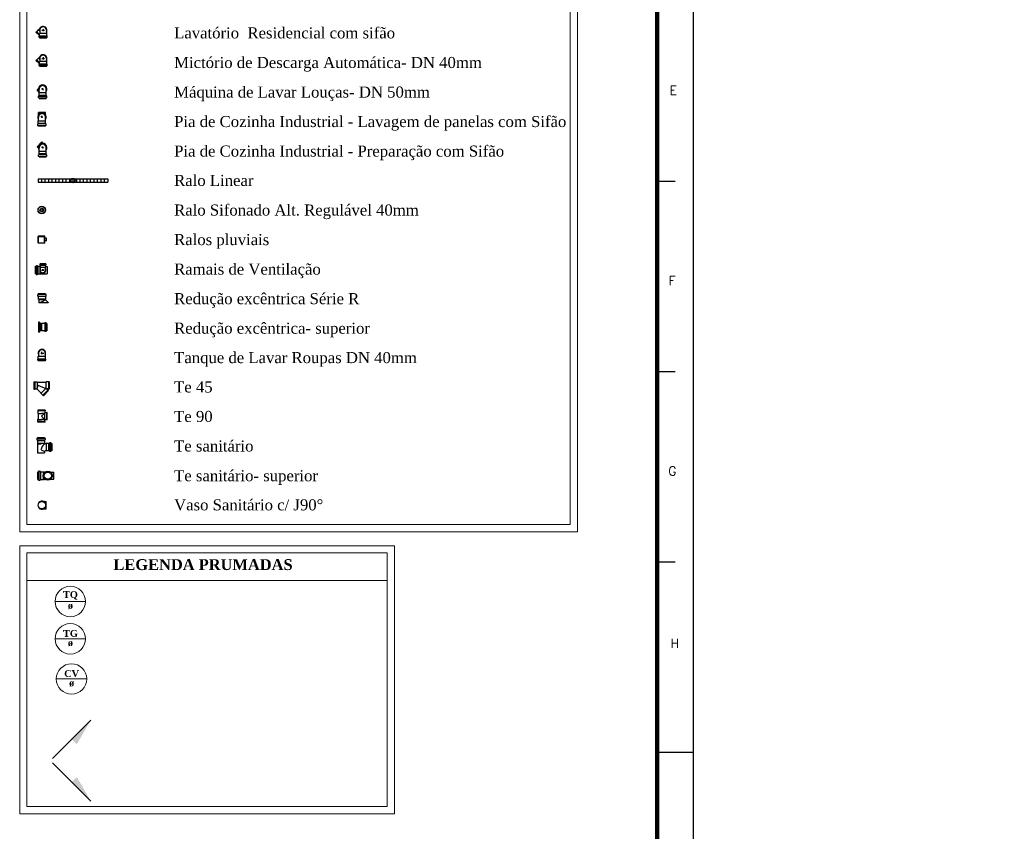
# Model space of a CAD drawing. Header units: millimetres. Extents: x 335 to 739279, y -1 to 84.
# Tile 243 of 244: x 436 to 463, y 39 to 62. Entities that reach past the tile are written whole.
import ezdxf

# ---------------------------------------------------------------- set-up
doc = ezdxf.new("R2010")
doc.units = ezdxf.units.MM
doc.header["$MEASUREMENT"] = 0
for name, color, linetype, lineweight in [('AP-Indicação coluna', 5, 'Continuous', 20), ('AP-Textos coluna', 7, 'Continuous', 20), ('DI-Níveis', 7, 'Continuous', 20), ('DI-Textos', 7, 'Continuous', 20), ('Nível 1', 7, 'Continuous', 5), ('Simbolos', 1, 'Continuous', 30), ('Simbolos_int', 1, 'Continuous', 30), ('Textos', 7, 'Continuous', 5), ('TQ-Colunas', 7, 'Continuous', 20)]:
    doc.layers.add(name, color=color, linetype=linetype, lineweight=lineweight)
doc.layers.add('Margem', color=4, linetype='Continuous')
doc.styles.add('ROMANS', font='ROMANS')
doc.styles.add('TimesNewRoman', font='times.ttf')
doc.styles.add('TimesNewRomanN', font='timesbd.ttf')

msp = doc.modelspace()

# ---------------------------------------------------------------- hatches: boundary and pattern name
at = {"layer": 'TQ-Colunas', "linetype": 'Continuous'}
for points in [[(436.969, 41.891), (437.111, 41.75), (437.5, 42.422), (436.969, 41.891)], [(436.969, 40.71), (437.111, 40.851), (437.5, 40.179), (436.969, 40.71)]]:
    msp.add_hatch(color=256, dxfattribs=at).paths.add_polyline_path(points)

# ---------------------------------------------------------------- linework, layer by layer
at = {"color": 1}
for p, q in [((436.04, 57.363), (436.04, 57.274)), ((436.04, 57.363), (437.964, 57.363)), ((436.137, 57.363), (436.137, 57.274)), ((436.233, 57.363), (436.233, 57.274)), ((436.328, 57.363), (436.328, 57.274)), ((436.425, 57.363), (436.425, 57.274)), ((436.522, 57.363), (436.522, 57.274)), ((436.617, 57.363), (436.617, 57.274)), ((436.714, 57.363), (436.714, 57.274)), ((436.81, 57.363), (436.81, 57.274)), ((436.906, 57.363), (436.906, 57.274)), ((437.002, 57.363), (437.002, 57.274)), ((437.099, 57.363), (437.099, 57.274)), ((437.194, 57.363), (437.194, 57.274)), ((437.291, 57.363), (437.291, 57.274)), ((437.387, 57.363), (437.387, 57.274)), ((437.483, 57.363), (437.483, 57.274)), ((437.579, 57.363), (437.579, 57.274)), ((437.676, 57.363), (437.676, 57.274)), ((437.771, 57.363), (437.771, 57.274)), ((437.868, 57.363), (437.868, 57.274)), ((437.964, 57.363), (437.964, 57.274)), ((436.04, 57.274), (437.964, 57.274))]:
    msp.add_line(p, q, dxfattribs=at)
at = {"layer": 'AP-Indicação coluna', "color": 5}
for p, q in [((436.512, 45.695), (437.352, 45.695)), ((436.512, 44.664), (437.352, 44.664)), ((436.545, 43.555), (437.385, 43.555))]:
    msp.add_line(p, q, dxfattribs=at)
for centre in [(436.932, 45.695), (436.932, 44.664), (436.965, 43.555)]:
    msp.add_circle(centre, 0.42, dxfattribs=at)
at = {"layer": 'DI-Níveis', "linetype": 'Continuous'}
for p, q in [((435.534, 80.911), (435.534, 47.621)), ((450.934, 80.911), (450.934, 47.621)), ((435.734, 80.711), (435.734, 47.821)), ((450.734, 80.711), (450.734, 47.821)), ((435.534, 47.621), (450.934, 47.621)), ((435.734, 47.821), (450.734, 47.821))]:
    msp.add_line(p, q, dxfattribs=at)
at = {"layer": 'Margem', "color": 1}
for p, q in [((454.134, -0.513), (454.134, 83.587)), ((453.134, 57.306), (453.634, 57.306)), ((453.134, 52.049), (453.634, 52.049)), ((453.134, 46.793), (453.634, 46.793)), ((453.134, 41.537), (454.134, 41.537))]:
    msp.add_line(p, q, dxfattribs=at)
at = {"layer": 'Margem', "lineweight": 100}
msp.add_line((453.134, 82.587), (453.134, 0.487), dxfattribs=at)
at = {"layer": 'Nível 1', "color": 7, "linetype": 'Continuous'}
for p, q in [((435.535, 47.236), (435.535, 39.835)), ((445.885, 47.236), (435.535, 47.236)), ((445.685, 47.036), (435.735, 47.036)), ((435.735, 47.036), (435.735, 40.035)), ((445.685, 40.035), (445.685, 47.036)), ((445.885, 39.835), (445.885, 47.236)), ((445.685, 46.279), (435.735, 46.279)), ((435.735, 40.035), (445.685, 40.035)), ((435.535, 39.835), (445.885, 39.835))]:
    msp.add_line(p, q, dxfattribs=at)
at = {"layer": 'Simbolos'}
for p, q in [((436.004, 61.429), (436.051, 61.476)), ((436.051, 61.476), (436.058, 61.476)), ((436.085, 61.503), (436.058, 61.476)), ((436.089, 61.47), (436.089, 61.426)), ((436.275, 61.47), (436.275, 61.426)), ((435.983, 61.415), (435.997, 61.429)), ((435.983, 61.415), (436.082, 61.32)), ((435.997, 61.429), (436.004, 61.429)), ((436.068, 61.28), (436.068, 61.303)), ((436.072, 61.307), (436.078, 61.307)), ((436.072, 61.276), (436.078, 61.273)), ((436.082, 61.375), (436.089, 61.381)), ((436.082, 61.31), (436.082, 61.375)), ((436.082, 61.256), (436.082, 61.27)), ((436.082, 61.256), (436.282, 61.256)), ((436.089, 61.426), (436.089, 61.381)), ((436.275, 61.426), (436.275, 61.381)), ((436.282, 61.375), (436.275, 61.381)), ((436.282, 61.31), (436.282, 61.375)), ((436.282, 61.256), (436.282, 61.27)), ((436.292, 61.307), (436.285, 61.307)), ((436.292, 61.276), (436.285, 61.273)), ((436.295, 61.28), (436.295, 61.303)), ((435.983, 60.636), (435.997, 60.65)), ((435.983, 60.636), (436.082, 60.541)), ((435.997, 60.65), (436.004, 60.65)), ((436.004, 60.65), (436.051, 60.697)), ((436.051, 60.697), (436.058, 60.697)), ((436.085, 60.724), (436.058, 60.697)), ((436.089, 60.69), (436.089, 60.646)), ((436.089, 60.646), (436.089, 60.602)), ((436.275, 60.69), (436.275, 60.646)), ((436.275, 60.646), (436.275, 60.602)), ((436.068, 60.501), (436.068, 60.524)), ((436.072, 60.528), (436.078, 60.528)), ((436.072, 60.497), (436.078, 60.494)), ((436.082, 60.596), (436.089, 60.602)), ((436.082, 60.531), (436.082, 60.596)), ((436.082, 60.477), (436.082, 60.49)), ((436.082, 60.477), (436.282, 60.477)), ((436.282, 60.596), (436.275, 60.602)), ((436.282, 60.531), (436.282, 60.596)), ((436.282, 60.477), (436.282, 60.49)), ((436.292, 60.528), (436.285, 60.528)), ((436.292, 60.497), (436.285, 60.494)), ((436.295, 60.501), (436.295, 60.524)), ((436.052, 59.862), (436.013, 59.823)), ((436.074, 59.74), (436.074, 59.834)), ((436.263, 59.74), (436.263, 59.834)), ((436.052, 59.612), (436.052, 59.645)), ((436.055, 59.648), (436.063, 59.648)), ((436.055, 59.609), (436.066, 59.606)), ((436.069, 59.734), (436.074, 59.74)), ((436.069, 59.67), (436.069, 59.734)), ((436.069, 59.654), (436.069, 59.67)), ((436.069, 59.587), (436.069, 59.601)), ((436.069, 59.587), (436.269, 59.587)), ((436.269, 59.734), (436.263, 59.74)), ((436.269, 59.67), (436.269, 59.734)), ((436.269, 59.654), (436.269, 59.67)), ((436.269, 59.587), (436.269, 59.601)), ((436.283, 59.609), (436.272, 59.606)), ((436.283, 59.648), (436.274, 59.648)), ((436.285, 59.612), (436.285, 59.645)), ((436.055, 59.146), (436.055, 59.202)), ((436.055, 58.969), (436.055, 59.063)), ((436.243, 59.146), (436.243, 59.202)), ((436.243, 58.969), (436.243, 59.063)), ((436.032, 58.841), (436.032, 58.874)), ((436.035, 58.877), (436.043, 58.877)), ((436.035, 58.838), (436.046, 58.835)), ((436.049, 58.963), (436.055, 58.969)), ((436.049, 58.899), (436.049, 58.963)), ((436.049, 58.883), (436.049, 58.899)), ((436.049, 58.816), (436.049, 58.83)), ((436.249, 58.816), (436.049, 58.816)), ((436.249, 58.963), (436.243, 58.969)), ((436.249, 58.899), (436.249, 58.963)), ((436.249, 58.883), (436.249, 58.899)), ((436.249, 58.816), (436.249, 58.83)), ((436.263, 58.838), (436.252, 58.835)), ((436.263, 58.877), (436.255, 58.877)), ((436.266, 58.841), (436.266, 58.874)), ((436.052, 58.212), (436.013, 58.251)), ((436.074, 58.123), (436.074, 58.218)), ((436.185, 58.346), (436.147, 58.385)), ((436.263, 58.123), (436.263, 58.218)), ((436.052, 57.996), (436.052, 58.029)), ((436.055, 58.032), (436.063, 58.032)), ((436.055, 57.993), (436.066, 57.99)), ((436.069, 58.118), (436.074, 58.123)), ((436.069, 58.054), (436.069, 58.118)), ((436.069, 58.037), (436.069, 58.054)), ((436.069, 57.971), (436.069, 57.985)), ((436.069, 57.971), (436.269, 57.971)), ((436.269, 58.118), (436.263, 58.123)), ((436.269, 58.054), (436.269, 58.118)), ((436.269, 58.037), (436.269, 58.054)), ((436.269, 57.971), (436.269, 57.985)), ((436.283, 57.993), (436.272, 57.99)), ((436.283, 58.032), (436.274, 58.032)), ((436.285, 57.996), (436.285, 58.029)), ((436.04, 55.602), (436.04, 55.775)), ((436.223, 55.786), (436.05, 55.786)), ((436.233, 55.602), (436.233, 55.775)), ((436.223, 55.592), (436.05, 55.592)), ((436.274, 55.725), (436.233, 55.725)), ((436.274, 55.653), (436.233, 55.653)), ((436.277, 55.656), (436.277, 55.722)), ((435.975, 54.74), (435.975, 54.952)), ((435.975, 54.952), (435.987, 54.952)), ((435.991, 54.954), (435.993, 54.962)), ((435.995, 54.964), (436.019, 54.964)), ((436.021, 54.954), (436.021, 54.962)), ((436.025, 54.952), (436.047, 54.952)), ((436.047, 54.952), (436.095, 54.952)), ((436.087, 55.014), (436.087, 54.99)), ((436.089, 55.016), (436.097, 55.018)), ((436.089, 54.988), (436.095, 54.988)), ((436.095, 54.952), (436.099, 54.948)), ((436.099, 55.032), (436.243, 55.032)), ((436.099, 55.032), (436.099, 55.022)), ((436.099, 54.984), (436.099, 54.972)), ((436.099, 54.972), (436.099, 54.926)), ((436.099, 54.926), (436.103, 54.922)), ((436.103, 54.922), (436.103, 54.874)), ((436.243, 54.926), (436.239, 54.922)), ((436.239, 54.922), (436.239, 54.874)), ((436.243, 55.032), (436.243, 55.022)), ((436.243, 54.984), (436.243, 54.972)), ((436.243, 54.972), (436.243, 54.926)), ((436.243, 54.946), (436.295, 54.946)), ((436.253, 55.016), (436.245, 55.018)), ((436.253, 54.988), (436.247, 54.988)), ((436.255, 55.014), (436.255, 54.99)), ((435.975, 54.74), (435.987, 54.74)), ((435.991, 54.738), (435.993, 54.73)), ((435.995, 54.728), (436.019, 54.728)), ((436.021, 54.738), (436.021, 54.73)), ((436.025, 54.74), (436.047, 54.74)), ((436.047, 54.74), (436.095, 54.74)), ((436.095, 54.74), (436.099, 54.746)), ((436.099, 54.746), (436.117, 54.746)), ((436.117, 54.744), (436.117, 54.74)), ((436.117, 54.74), (436.125, 54.74)), ((436.127, 54.744), (436.125, 54.74)), ((436.127, 54.746), (436.295, 54.746)), ((436.033, 54.126), (436.033, 54.166)), ((436.036, 54.168), (436.046, 54.171)), ((436.036, 54.121), (436.046, 54.121)), ((436.249, 54.187), (436.049, 54.187)), ((436.049, 54.174), (436.049, 54.187)), ((436.049, 54.118), (436.049, 54.045)), ((436.249, 54.174), (436.249, 54.187)), ((436.249, 54.118), (436.249, 54.045)), ((436.262, 54.168), (436.252, 54.171)), ((436.262, 54.121), (436.252, 54.121)), ((436.265, 54.126), (436.265, 54.166)), ((436.06, 54.034), (436.049, 54.045)), ((436.249, 54.045), (436.049, 54.045)), ((436.06, 54.034), (436.06, 53.945)), ((436.244, 54.039), (436.249, 54.045)), ((436.325, 53.947), (436.244, 54.029)), ((436.325, 53.947), (436.325, 53.945)), ((436.077, 53.409), (436.052, 53.409)), ((436.077, 53.409), (436.108, 53.356)), ((436.133, 53.364), (436.105, 53.364)), ((436.141, 53.37), (436.133, 53.364)), ((436.222, 53.37), (436.141, 53.37)), ((436.224, 53.384), (436.224, 53.375)), ((436.261, 53.386), (436.23, 53.386)), ((436.266, 53.384), (436.269, 53.372)), ((436.288, 53.37), (436.272, 53.37)), ((436.288, 53.37), (436.288, 53.17)), ((436.077, 53.131), (436.052, 53.131)), ((436.077, 53.131), (436.108, 53.184)), ((436.133, 53.175), (436.105, 53.175)), ((436.141, 53.17), (436.133, 53.175)), ((436.222, 53.17), (436.141, 53.17)), ((436.224, 53.156), (436.224, 53.164)), ((436.261, 53.153), (436.23, 53.153)), ((436.266, 53.156), (436.269, 53.167)), ((436.288, 53.17), (436.272, 53.17)), ((436.053, 52.555), (436.053, 52.511)), ((436.053, 52.511), (436.053, 52.467)), ((436.239, 52.555), (436.239, 52.511)), ((436.239, 52.511), (436.239, 52.467)), ((436.033, 52.365), (436.033, 52.385)), ((436.036, 52.392), (436.043, 52.392)), ((436.036, 52.362), (436.043, 52.358)), ((436.046, 52.46), (436.053, 52.467)), ((436.046, 52.396), (436.046, 52.46)), ((436.046, 52.341), (436.046, 52.355)), ((436.246, 52.341), (436.046, 52.341)), ((436.246, 52.46), (436.239, 52.467)), ((436.246, 52.396), (436.246, 52.46)), ((436.246, 52.341), (436.246, 52.355)), ((436.256, 52.392), (436.25, 52.392)), ((436.256, 52.362), (436.25, 52.358)), ((436.26, 52.365), (436.26, 52.385)), ((435.925, 51.761), (435.925, 51.561)), ((435.925, 51.761), (435.942, 51.761)), ((435.942, 51.761), (435.949, 51.758)), ((435.949, 51.758), (436.015, 51.758)), ((436.012, 51.565), (436.045, 51.661)), ((436.015, 51.758), (436.019, 51.751)), ((436.019, 51.751), (436.255, 51.751)), ((436.285, 51.561), (436.045, 51.661)), ((436.262, 51.758), (436.255, 51.751)), ((436.329, 51.758), (436.262, 51.758)), ((436.332, 51.761), (436.329, 51.758)), ((436.349, 51.761), (436.332, 51.761)), ((436.349, 51.761), (436.349, 51.561)), ((435.925, 51.561), (435.942, 51.561)), ((435.942, 51.561), (435.949, 51.565)), ((435.949, 51.565), (436.009, 51.565)), ((436.129, 51.448), (436.015, 51.561)), ((436.129, 51.441), (436.129, 51.448)), ((436.175, 51.395), (436.129, 51.441)), ((436.175, 51.388), (436.175, 51.395)), ((436.189, 51.375), (436.175, 51.388)), ((436.189, 51.375), (436.332, 51.518)), ((436.312, 51.531), (436.285, 51.558)), ((436.329, 51.565), (436.289, 51.565)), ((436.319, 51.531), (436.312, 51.531)), ((436.332, 51.518), (436.319, 51.531)), ((436.332, 51.561), (436.329, 51.565)), ((436.349, 51.561), (436.332, 51.561)), ((436.238, 50.979), (436.038, 50.979)), ((436.038, 50.979), (436.038, 50.957)), ((436.038, 50.957), (436.038, 50.89)), ((436.038, 50.89), (436.049, 50.885)), ((436.049, 50.885), (436.049, 50.735)), ((436.227, 50.901), (436.138, 50.812)), ((436.227, 50.957), (436.227, 50.912)), ((436.238, 50.957), (436.227, 50.957)), ((436.238, 50.979), (436.238, 50.957)), ((436.283, 50.901), (436.238, 50.901)), ((436.294, 50.912), (436.283, 50.912)), ((436.283, 50.912), (436.283, 50.901)), ((436.294, 50.712), (436.294, 50.912)), ((436.038, 50.724), (436.049, 50.735)), ((436.038, 50.662), (436.038, 50.724)), ((436.038, 50.646), (436.038, 50.662)), ((436.238, 50.646), (436.038, 50.646)), ((436.227, 50.712), (436.138, 50.812)), ((436.227, 50.662), (436.227, 50.701)), ((436.238, 50.662), (436.227, 50.662)), ((436.283, 50.712), (436.238, 50.712)), ((436.238, 50.646), (436.238, 50.662)), ((436.294, 50.712), (436.283, 50.712)), ((436.007, 50.194), (436.007, 50.164)), ((436.009, 50.2), (436.02, 50.203)), ((436.009, 50.158), (436.018, 50.158)), ((436.023, 50.222), (436.223, 50.222)), ((436.023, 50.222), (436.023, 50.205)), ((436.023, 50.155), (436.023, 50.136)), ((436.023, 50.136), (436.023, 50.075)), ((436.023, 50.075), (436.029, 50.066)), ((436.023, 50.058), (436.023, 50.047)), ((436.029, 50.058), (436.023, 50.058)), ((436.029, 50.047), (436.023, 50.047)), ((436.029, 50.066), (436.029, 50.058)), ((436.029, 50.047), (436.029, 49.803)), ((436.223, 50.075), (436.218, 50.066)), ((436.218, 50.066), (436.218, 50.047)), ((436.223, 50.222), (436.223, 50.205)), ((436.223, 50.155), (436.223, 50.136)), ((436.223, 50.136), (436.223, 50.075)), ((436.237, 50.2), (436.226, 50.203)), ((436.237, 50.158), (436.229, 50.158)), ((436.24, 50.194), (436.24, 50.164)), ((436.27, 50.058), (436.265, 50.053)), ((436.332, 50.058), (436.27, 50.058)), ((436.334, 50.058), (436.332, 50.058)), ((436.351, 50.058), (436.334, 50.058)), ((436.354, 50.072), (436.354, 50.064)), ((436.39, 50.075), (436.359, 50.075)), ((436.395, 50.072), (436.398, 50.061)), ((436.418, 50.058), (436.401, 50.058)), ((436.418, 50.058), (436.418, 49.858)), ((436.123, 49.883), (436.218, 49.836)), ((436.218, 49.836), (436.218, 49.803)), ((436.27, 49.858), (436.268, 49.861)), ((436.332, 49.858), (436.27, 49.858)), ((436.334, 49.858), (436.332, 49.858)), ((436.351, 49.858), (436.334, 49.858)), ((436.354, 49.844), (436.354, 49.853)), ((436.39, 49.841), (436.359, 49.841)), ((436.395, 49.844), (436.398, 49.855)), ((436.418, 49.858), (436.401, 49.858)), ((436.031, 49.062), (436.031, 49.274)), ((436.031, 49.274), (436.049, 49.274)), ((436.055, 49.288), (436.052, 49.277)), ((436.061, 49.291), (436.093, 49.291)), ((436.099, 49.288), (436.099, 49.28)), ((436.102, 49.274), (436.122, 49.274)), ((436.122, 49.274), (436.187, 49.274)), ((436.187, 49.274), (436.196, 49.268)), ((436.196, 49.268), (436.234, 49.268)), ((436.205, 49.268), (436.205, 49.274)), ((436.205, 49.274), (436.217, 49.274)), ((436.217, 49.268), (436.217, 49.274)), ((436.387, 49.268), (436.475, 49.268)), ((436.031, 49.062), (436.049, 49.062)), ((436.055, 49.047), (436.052, 49.059)), ((436.061, 49.044), (436.093, 49.044)), ((436.099, 49.047), (436.099, 49.056)), ((436.102, 49.062), (436.122, 49.062)), ((436.122, 49.062), (436.187, 49.062)), ((436.187, 49.062), (436.196, 49.068)), ((436.196, 49.068), (436.234, 49.068)), ((436.205, 49.068), (436.205, 49.062)), ((436.205, 49.062), (436.217, 49.062)), ((436.217, 49.068), (436.217, 49.062)), ((436.387, 49.068), (436.475, 49.068)), ((436.2, 48.454), (436.265, 48.454)), ((436.2, 48.254), (436.265, 48.254))]:
    msp.add_line(p, q, dxfattribs=at)
at = {"layer": 'Simbolos', "color": 1}
msp.add_circle((437.002, 57.318), 0.0612, dxfattribs=at)
at = {"layer": 'Simbolos'}
for centre, radius in [((436.143, 56.504), 0.103), ((436.143, 56.504), 0.05), ((436.311, 49.168), 0.125)]:
    msp.add_circle(centre, radius, dxfattribs=at)
for centre, radius, start, end in [((436.18, 61.47), 0.093, 0, 180), ((436.072, 61.303), 0.00452, 95, 180), ((436.072, 61.28), 0.00452, 180, 255), ((436.078, 61.31), 0.00452, 275, 0), ((436.078, 61.27), 0.00452, 0, 75), ((436.285, 61.31), 0.00452, 180, 265), ((436.285, 61.27), 0.00452, 105, 180), ((436.292, 61.303), 0.00452, 0, 85), ((436.292, 61.28), 0.00452, 285, 0), ((436.18, 60.69), 0.093, 0, 180), ((436.072, 60.524), 0.00452, 95, 180), ((436.072, 60.501), 0.00452, 180, 255), ((436.078, 60.531), 0.00452, 275, 0), ((436.078, 60.49), 0.00452, 0, 75), ((436.285, 60.531), 0.00452, 180, 265), ((436.285, 60.49), 0.00452, 105, 180), ((436.292, 60.524), 0.00452, 0, 85), ((436.292, 60.501), 0.00452, 285, 0), ((436.169, 59.845), 0.0946, 352.826, 187.174), ((436.055, 59.645), 0.0037, 95, 180), ((436.055, 59.612), 0.0037, 180, 255), ((436.063, 59.654), 0.0037, 275, 0), ((436.063, 59.601), 0.0037, 0, 75), ((436.274, 59.654), 0.0037, 180, 265), ((436.274, 59.601), 0.0037, 105, 180), ((436.283, 59.645), 0.0037, 0, 85), ((436.283, 59.612), 0.0037, 285, 0), ((436.149, 59.074), 0.0946, 352.826, 187.174), ((436.035, 58.874), 0.0037, 95, 180), ((436.035, 58.841), 0.0037, 180, 255), ((436.043, 58.883), 0.0037, 275, 0), ((436.043, 58.83), 0.0037, 0, 75), ((436.255, 58.883), 0.0037, 180, 265), ((436.255, 58.83), 0.0037, 105, 180), ((436.263, 58.874), 0.0037, 0, 85), ((436.263, 58.841), 0.0037, 285, 0), ((436.169, 58.229), 0.0946, 352.826, 187.174), ((436.055, 58.029), 0.0037, 95, 180), ((436.055, 57.996), 0.0037, 180, 255), ((436.063, 58.037), 0.0037, 275, 0), ((436.063, 57.985), 0.0037, 0, 75), ((436.274, 58.037), 0.0037, 180, 265), ((436.274, 57.985), 0.0037, 105, 180), ((436.283, 58.029), 0.0037, 0, 85), ((436.283, 57.996), 0.0037, 285, 0), ((436.05, 55.775), 0.00962, 90, 180), ((436.223, 55.775), 0.00962, 0, 90), ((436.05, 55.602), 0.00962, 180, 270), ((436.223, 55.602), 0.00962, 270, 0), ((436.274, 55.722), 0.00289, 0, 90), ((436.274, 55.656), 0.00289, 270, 0), ((435.987, 54.954), 0.00267, 270, 345), ((435.995, 54.962), 0.00267, 90, 165), ((436.019, 54.962), 0.00267, 5, 90), ((436.025, 54.954), 0.00267, 185, 270), ((436.089, 55.014), 0.00267, 105, 180), ((436.089, 54.99), 0.00267, 180, 265), ((436.095, 54.984), 0.00267, 0, 85), ((436.095, 55.022), 0.00267, 285, 0), ((436.247, 55.022), 0.00267, 180, 255), ((436.247, 54.984), 0.00267, 95, 180), ((436.253, 54.99), 0.00267, 275, 0), ((436.253, 55.014), 0.00267, 0, 75), ((435.987, 54.738), 0.00267, 15, 90), ((435.995, 54.73), 0.00267, 195, 270), ((436.019, 54.73), 0.00267, 270, 355), ((436.025, 54.738), 0.00267, 90, 175), ((436.171, 54.846), 0.0729, 157.953, 22.0474), ((436.036, 54.166), 0.00351, 95, 180), ((436.036, 54.126), 0.00351, 180, 265), ((436.046, 54.174), 0.00351, 275, 0), ((436.046, 54.118), 0.00351, 0, 85), ((436.252, 54.174), 0.00351, 180, 265), ((436.252, 54.118), 0.00351, 95, 180), ((436.262, 54.166), 0.00351, 0, 85), ((436.262, 54.126), 0.00351, 275, 0), ((435.983, 54.342), 0.4, 281.108, 310.113), ((436.249, 54.034), 0.00702, 135, 225), ((435.93, 53.27), 0.198, 334.154, 25.846), ((436.222, 53.375), 0.0037, 270, 355), ((436.23, 53.384), 0.0037, 90, 175), ((436.261, 53.384), 0.0037, 15, 90), ((436.272, 53.375), 0.0037, 195, 270), ((436.222, 53.164), 0.0037, 5, 90), ((436.23, 53.156), 0.0037, 185, 270), ((436.261, 53.156), 0.0037, 270, 345), ((436.272, 53.164), 0.0037, 90, 165), ((436.148, 52.555), 0.093, 0, 180), ((436.036, 52.385), 0.00452, 95, 180), ((436.036, 52.365), 0.00452, 180, 255), ((436.043, 52.396), 0.00452, 275, 0), ((436.043, 52.355), 0.00452, 0, 75), ((436.25, 52.396), 0.00452, 180, 265), ((436.25, 52.355), 0.00452, 105, 180), ((436.256, 52.385), 0.00452, 0, 85), ((436.256, 52.365), 0.00452, 285, 0), ((436.009, 51.555), 0.00889, 45, 90), ((436.289, 51.561), 0.00444, 90, 225), ((436.238, 50.912), 0.0087, 180, 270), ((436.238, 50.701), 0.0087, 90, 180), ((436.009, 50.194), 0.0037, 105, 180), ((436.009, 50.164), 0.0037, 180, 265), ((436.018, 50.155), 0.0037, 0, 85), ((436.018, 50.205), 0.0037, 285, 0), ((436.451, 49.8), 0.339, 133.631, 165.884), ((436.22, 50.047), 0.0037, 180, 286.278), ((436.334, 49.658), 0.401, 99.9198, 106.278), ((436.229, 50.205), 0.0037, 180, 255), ((436.229, 50.155), 0.0037, 95, 180), ((436.237, 50.164), 0.0037, 275, 0), ((436.237, 50.194), 0.0037, 0, 75), ((436.351, 50.064), 0.0037, 270, 355), ((436.359, 50.072), 0.0037, 90, 175), ((436.39, 50.072), 0.0037, 15, 90), ((436.401, 50.064), 0.0037, 195, 270), ((436.334, 49.658), 0.214, 108.479, 123.299), ((436.351, 49.853), 0.0037, 5, 90), ((436.359, 49.844), 0.0037, 185, 270), ((436.39, 49.844), 0.0037, 270, 345), ((436.401, 49.853), 0.0037, 90, 165), ((436.049, 49.28), 0.00392, 270, 345), ((436.061, 49.288), 0.00392, 90, 165), ((436.093, 49.288), 0.00392, 5, 90), ((436.102, 49.28), 0.00392, 185, 270), ((436.049, 49.056), 0.00392, 15, 90), ((436.061, 49.047), 0.00392, 195, 270), ((436.093, 49.047), 0.00392, 270, 355), ((436.102, 49.056), 0.00392, 90, 175), ((436.147, 48.354), 0.113, 61.785, 298.215), ((436.147, 48.354), 0.113, 298.215, 61.785)]:
    msp.add_arc(centre, radius, start, end, dxfattribs=at)
at = {"layer": 'Simbolos_int'}
for p, q in [((436.058, 61.476), (436.078, 61.456)), ((436.143, 61.47), (436.221, 61.47)), ((436.18, 61.503), (436.18, 61.439)), ((436.004, 61.429), (436.082, 61.351)), ((436.282, 61.307), (436.082, 61.307)), ((436.282, 61.273), (436.082, 61.273)), ((436.275, 61.381), (436.089, 61.381)), ((436.004, 60.65), (436.082, 60.572)), ((436.058, 60.697), (436.078, 60.677)), ((436.143, 60.69), (436.221, 60.69)), ((436.18, 60.724), (436.18, 60.66)), ((436.282, 60.528), (436.082, 60.528)), ((436.282, 60.494), (436.082, 60.494)), ((436.275, 60.602), (436.089, 60.602)), ((436.074, 59.759), (436.013, 59.823)), ((436.169, 59.845), (436.135, 59.845)), ((436.169, 59.845), (436.169, 59.873)), ((436.169, 59.845), (436.191, 59.845)), ((436.169, 59.845), (436.169, 59.817)), ((436.269, 59.67), (436.069, 59.67)), ((436.069, 59.651), (436.269, 59.651)), ((436.069, 59.604), (436.269, 59.604)), ((436.263, 59.74), (436.074, 59.74)), ((436.243, 59.202), (436.055, 59.202)), ((436.149, 59.074), (436.116, 59.074)), ((436.149, 59.074), (436.149, 59.102)), ((436.149, 59.074), (436.171, 59.074)), ((436.149, 59.074), (436.149, 59.046)), ((436.049, 58.899), (436.249, 58.899)), ((436.249, 58.88), (436.049, 58.88)), ((436.249, 58.833), (436.049, 58.833)), ((436.055, 58.969), (436.243, 58.969)), ((436.013, 58.251), (436.147, 58.385)), ((436.169, 58.229), (436.135, 58.229)), ((436.169, 58.229), (436.169, 58.257)), ((436.169, 58.229), (436.191, 58.229)), ((436.169, 58.229), (436.169, 58.201)), ((436.269, 58.054), (436.069, 58.054)), ((436.069, 58.035), (436.269, 58.035)), ((436.069, 57.987), (436.269, 57.987)), ((436.263, 58.123), (436.074, 58.123)), ((436.05, 55.608), (436.05, 55.77)), ((436.056, 55.775), (436.217, 55.775)), ((436.223, 55.608), (436.223, 55.77)), ((436.056, 55.602), (436.217, 55.602)), ((436.274, 55.653), (436.274, 55.725)), ((435.989, 54.74), (435.989, 54.952)), ((436.023, 54.74), (436.023, 54.952)), ((436.047, 54.74), (436.047, 54.952)), ((436.099, 55.02), (436.243, 55.02)), ((436.099, 54.986), (436.243, 54.986)), ((436.243, 54.972), (436.099, 54.972)), ((436.099, 54.892), (436.099, 54.926)), ((436.239, 54.922), (436.103, 54.922)), ((436.295, 54.946), (436.295, 54.746)), ((436.099, 54.746), (436.099, 54.8)), ((436.117, 54.744), (436.117, 54.78)), ((436.127, 54.744), (436.127, 54.774)), ((436.139, 54.846), (436.199, 54.846)), ((436.171, 54.846), (436.171, 54.872)), ((436.171, 54.872), (436.171, 54.822)), ((436.249, 54.171), (436.049, 54.171)), ((436.249, 54.121), (436.049, 54.121)), ((436.06, 54.034), (436.241, 54.034)), ((436.325, 53.945), (436.06, 53.945)), ((436.052, 53.409), (436.052, 53.131)), ((436.077, 53.409), (436.077, 53.131)), ((436.141, 53.37), (436.141, 53.17)), ((436.224, 53.37), (436.224, 53.17)), ((436.269, 53.37), (436.269, 53.17)), ((436.117, 52.555), (436.202, 52.555)), ((436.148, 52.521), (436.148, 52.592)), ((436.046, 52.392), (436.246, 52.392)), ((436.046, 52.358), (436.246, 52.358)), ((436.053, 52.467), (436.239, 52.467)), ((435.949, 51.758), (435.949, 51.565)), ((436.019, 51.751), (436.019, 51.585)), ((436.255, 51.751), (436.255, 51.575)), ((436.329, 51.758), (436.329, 51.565)), ((436.129, 51.448), (436.255, 51.575)), ((436.175, 51.395), (436.312, 51.531)), ((436.227, 50.957), (436.038, 50.957)), ((436.038, 50.89), (436.138, 50.89)), ((436.222, 50.89), (436.138, 50.89)), ((436.222, 50.89), (436.222, 50.724)), ((436.283, 50.712), (436.283, 50.901)), ((436.038, 50.724), (436.138, 50.724)), ((436.227, 50.662), (436.038, 50.662)), ((436.222, 50.724), (436.138, 50.724)), ((436.023, 50.203), (436.223, 50.203)), ((436.023, 50.158), (436.223, 50.158)), ((436.023, 50.136), (436.223, 50.136)), ((436.029, 50.066), (436.218, 50.066)), ((436.029, 50.058), (436.123, 50.058)), ((436.029, 50.047), (436.123, 50.047)), ((436.123, 50.047), (436.123, 50.058)), ((436.262, 50.053), (436.262, 49.861)), ((436.332, 50.058), (436.332, 49.858)), ((436.354, 50.058), (436.354, 49.858)), ((436.398, 50.058), (436.398, 49.858)), ((436.029, 49.803), (436.218, 49.803)), ((436.052, 49.062), (436.052, 49.274)), ((436.099, 49.062), (436.099, 49.274)), ((436.122, 49.062), (436.122, 49.274)), ((436.196, 49.268), (436.196, 49.215)), ((436.475, 49.068), (436.475, 49.268)), ((436.196, 49.068), (436.196, 49.121)), ((436.265, 48.254), (436.265, 48.454))]:
    msp.add_line(p, q, dxfattribs=at)
at = {"layer": 'Simbolos_int', "color": 1}
msp.add_circle((437.002, 57.318), 0.0491, dxfattribs=at)
at = {"layer": 'Simbolos_int'}
for centre, radius in [((436.143, 56.504), 0.0947), ((436.143, 56.504), 0.0356), ((436.311, 49.168), 0.1), ((436.147, 48.354), 0.104)]:
    msp.add_circle(centre, radius, dxfattribs=at)
for centre, radius, start, end in [((436.18, 61.47), 0.103, 334.623, 205.377), ((436.18, 61.47), 0.103, 334.623, 160.377), ((436.18, 60.69), 0.103, 334.623, 205.377), ((436.18, 60.69), 0.103, 334.623, 160.377), ((436.169, 59.845), 0.118, 322.861, 217.139), ((436.149, 59.074), 0.118, 322.861, 217.139), ((436.169, 58.229), 0.118, 322.861, 217.139), ((436.056, 55.77), 0.00481, 90, 180), ((436.217, 55.77), 0.00481, 0, 90), ((436.056, 55.608), 0.00481, 180, 270), ((436.217, 55.608), 0.00481, 270, 0), ((436.171, 54.846), 0.0848, 142.861, 37.1393), ((436.148, 52.555), 0.103, 334.623, 205.377)]:
    msp.add_arc(centre, radius, start, end, dxfattribs=at)
at = {"layer": 'TQ-Colunas', "linetype": 'Continuous'}
for p, q in [((436.439, 41.361), (437.5, 42.422)), ((436.439, 41.24), (437.5, 40.179))]:
    msp.add_line(p, q, dxfattribs=at)

# ---------------------------------------------------------------- texts
at = {"layer": 'AP-Textos coluna', "attachment_point": 8, "line_spacing_factor": 0.798, "style": 'TimesNewRomanN'}
for s, insert, char_height, width in [('TQ', (436.935, 45.746), 0.1883, 246.35471), ('ø', (436.935, 45.482), 0.188, 115.67104), ('TG', (436.935, 44.716), 0.1883, 246.35471), ('ø', (436.935, 44.452), 0.188, 115.67104), ('CV', (436.968, 43.606), 0.1883, 246.27145), ('ø', (436.968, 43.342), 0.188, 115.67104)]:
    msp.add_mtext(s, dxfattribs=dict(at, insert=insert, char_height=char_height, width=width))
at = {"layer": 'DI-Textos', "attachment_point": 7, "line_spacing_factor": 0.798, "style": 'TimesNewRoman'}
for s, insert, char_height, width in [('Lavatório  Residencial com sifão', (439.798, 61.239), 0.30555, 12.37086), ('Mictório de Descarga Automática- DN 40mm', (439.798, 60.325), 0.30555, 17.22074), ('Máquina de Lavar Louças- DN 50mm', (439.798, 59.51), 0.30555, 14.31263), ('Pia de Cozinha Industrial - Lavagem de panelas com Sifão', (439.798, 58.695), 0.30555, 21.95667), ('Pia de Cozinha Industrial - Preparação com Sifão', (439.798, 57.88), 0.30555, 18.46968), ('Ralo Linear', (439.798, 57.165), 0.30555, 4.43965), ('Ralo Sifonado Alt. Regulável 40mm', (439.798, 56.251), 0.30555, 13.7064), ('Ralos pluviais', (439.798, 55.436), 0.30555, 5.33305), ('Ramais de Ventilação', (439.798, 54.621), 0.30555, 8.20925), ('Redução excêntrica Série R', (439.798, 53.805), 0.30555, 10.36071), ('Redução excêntrica- superior', (439.798, 52.99), 0.30555, 10.96238), ('Tanque de Lavar Roupas DN 40mm', (439.798, 52.177), 0.30555, 13.59244), ('Te 45', (439.798, 51.462), 0.3056, 2.15601), ('Te 90', (439.798, 50.647), 0.3056, 2.15601), ('Te sanitário', (439.798, 49.832), 0.30555, 4.43965), ('Te sanitário- superior', (439.798, 48.916), 0.30555, 8.04972), ('Vaso Sanitário c/ J90%%d', (439.798, 48.204), 0.30555, 8.26851)]:
    msp.add_mtext(s, dxfattribs=dict(at, insert=insert, char_height=char_height, width=width))
at = {"layer": 'Margem', "color": 1, "char_height": 0.25, "attachment_point": 8, "line_spacing_factor": 0.798, "style": 'ROMANS'}
for s, insert, width in [('E', (453.581, 59.684), 0.88874), ('F', (453.546, 54.428), 0.81089), ('G', (453.555, 49.171), 1.03146), ('H', (453.62, 44.413), 0.9601)]:
    msp.add_mtext(s, dxfattribs=dict(at, insert=insert, width=width))
at = {"layer": 'Textos', "insert": (438.123, 46.559), "char_height": 0.3, "width": 2969.6, "attachment_point": 7, "line_spacing_factor": 0.9, "style": 'TimesNewRomanN'}
msp.add_mtext('LEGENDA PRUMADAS', dxfattribs=at)

doc.saveas('drawing.dxf')
